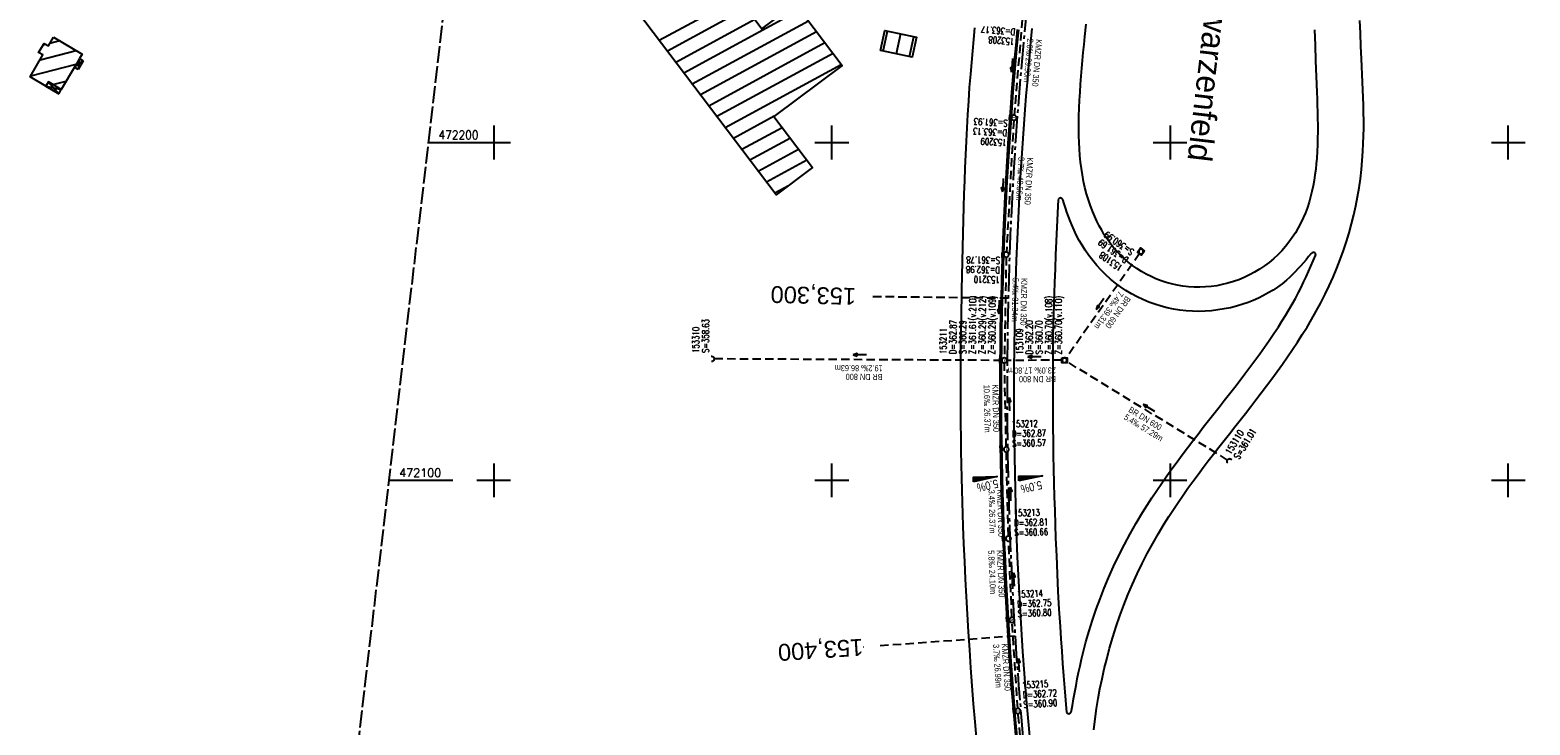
# Model space of a CAD drawing. Extents: x 510563 to 513920, y 467229 to 478797.
# Tile 22 of 67: x 510563 to 511006, y 472028 to 472233. Entities that reach past the tile are written whole.
import ezdxf
from ezdxf.enums import TextEntityAlignment as Align

# ---------------------------------------------------------------- set-up
doc = ezdxf.new("R2010")
doc.units = 0
doc.header["$LTSCALE"] = 10
doc.header["$MEASUREMENT"] = 0
for name, pattern in [('ACHSE', [5.5, 4, -0.5, 0.5, -0.5]), ('LT00', [0]), ('LT14', [0.6, 0.5, -0.1]), ('LT17', [0.15, 0.1, -0.05]), ('STRICHLINIE2', [0.375, 0.25, -0.125])]:
    doc.linetypes.add(name, pattern=pattern)
doc.layers.get('0').update_dxf_attribs({"linetype": 'LT00'})
for name, color, linetype in [('-AX-020', 250, 'ACHSE'), ('-Halt-Pfeil', 4, 'LT00'), ('-Haltung', 7, 'STRICHLINIE2'), ('-Haltungsbeschriftung', 140, 'LT00'), ('-QUE-20O', 11, 'LT00'), ('-QUE-20W', 11, 'LT00'), ('-Schachtbeschriftung', 5, 'LT00'), ('-ST-20', 30, 'LT17'), ('AS_TEXT', 152, 'Continuous'), ('DFK_BEB_SCHR', 254, 'LT00'), ('DFK_BEBAUUNG', 250, 'LT00'), ('V94_AFBR_BAB', 250, 'LT00'), ('V94_KA_MULD', 182, 'LT00'), ('V94_KA_PRUF', 182, 'LT00'), ('V94_RASTER', 250, 'LT00'), ('V94_RINNE', 182, 'LT00'), ('V94_SINKK', 182, 'LT00'), ('V94_UK_DURCH', 182, 'LT00')]:
    doc.layers.add(name, color=color, linetype=linetype)
doc.layers.add('-BLATT_94-RAND', color=7, linetype='LT14', plot=False)
doc.styles.add('Beschrift', font='ARIAL.TTF')
doc.styles.add('Haltungsbeschriftung', font='ARIAL.TTF', dxfattribs={"width": 0.75})
doc.styles.add('schachtbeschriftung', font='romans.shx', dxfattribs={"width": 0.75, "height": 2})
doc.styles.get("Standard").update_dxf_attribs({"font": 'romans.shx'})
doc.styles.add('UNIR-O', font='unir_o.shx', dxfattribs={"height": 2.5})

# ---------------------------------------------------------------- blocks, each defined once
blk = doc.blocks.new('SYMB0652')
at = {"color": 0, "linetype": 'ByBlock'}
blk.add_lwpolyline([(-0.15, -0.075), (0.15, -0.075), (0.15, 0.075), (-0.15, 0.075), (-0.15, -0.075)], dxfattribs=at)
blk = doc.blocks.new('SYMB1210')
at = {"color": 0, "linetype": 'ByBlock'}
blk.add_line((0.018815, -0.179014), (0.055623, -0.17119), dxfattribs=at)
for points in [[(-0.2, -0.2), (-0.2, 0.2), (0.2, 0.2), (0.2, -0.2), (-0.2, -0.2)], [(0.018815, 0.179014), (-0.018815, 0.179014), (-0.055623, 0.17119), (-0.09, 0.155885), (-0.120444, 0.133766), (-0.145623, 0.105801), (-0.164438, 0.073213), (-0.176067, 0.037424), (-0.18, 0)], [(-0.18, 0), (-0.176067, -0.037424), (-0.164438, -0.073213), (-0.145623, -0.105801), (-0.120444, -0.133766), (-0.09, -0.155885), (-0.055623, -0.17119), (-0.018815, -0.179014), (0.018815, -0.179014)], [(0.18, 0), (0.176067, 0.037424), (0.164438, 0.073213), (0.145623, 0.105801), (0.120444, 0.133766), (0.09, 0.155885), (0.055623, 0.17119), (0.018815, 0.179014)], [(0.055623, -0.17119), (0.09, -0.155885), (0.120444, -0.133766), (0.145623, -0.105801), (0.164438, -0.073213), (0.176067, -0.037424), (0.18, 0)]]:
    blk.add_lwpolyline(points, dxfattribs=at)
blk = doc.blocks.new('SYMB0003')
at = {"color": 0, "linetype": 'ByBlock'}
for p, q in [((-0.015712, 0), (0.010166, 0.012015)), ((0, -0.021257), (-0.015712, 0)), ((0.010166, 0.012015), (0, -0.021257))]:
    blk.add_line(p, q, dxfattribs=at)
for points in [[(-0.031395, 0.499013), (-0.093691, 0.491144), (-0.154509, 0.475528), (-0.21289, 0.452414), (-0.267913, 0.422164), (-0.318712, 0.385257), (-0.364484, 0.342274), (-0.404509, 0.293893), (-0.438154, 0.240877), (-0.464888, 0.184062), (-0.484292, 0.124345), (-0.496058, 0.062667), (-0.5, 0)], [(-0.5, 0), (-0.496058, -0.062667), (-0.484292, -0.124345), (-0.464888, -0.184062), (-0.438154, -0.240877), (-0.404509, -0.293893), (-0.364485, -0.342274), (-0.318712, -0.385257), (-0.267914, -0.422164), (-0.21289, -0.452414), (-0.154509, -0.475529), (-0.093691, -0.491144), (-0.031395, -0.499014), (0.031395, -0.499014)], [(0.5, 0), (0.496057, 0.062667), (0.484292, 0.124345), (0.464888, 0.184062), (0.438153, 0.240877), (0.404509, 0.293893), (0.364484, 0.342274), (0.318712, 0.385257), (0.267913, 0.422164), (0.21289, 0.452414), (0.154509, 0.475528), (0.093691, 0.491144), (0.031395, 0.499013), (-0.031395, 0.499013)], [(0.031395, -0.499014), (0.093691, -0.491144), (0.154509, -0.475529), (0.21289, -0.452414), (0.267914, -0.422164), (0.318712, -0.385257), (0.364485, -0.342274), (0.404509, -0.293893), (0.438154, -0.240877), (0.464889, -0.184062), (0.484292, -0.124345), (0.496058, -0.062667), (0.5, 0)]]:
    blk.add_lwpolyline(points, dxfattribs=at)
blk = doc.blocks.new('SYMB1107')
at = {"color": 0, "linetype": 'ByBlock'}
for points in [[(-0.2, 0), (-0.196157, 0.039018), (-0.184776, 0.076537), (-0.166294, 0.111114), (-0.141421, 0.141421), (-0.111114, 0.166294), (-0.076537, 0.184776), (-0.039018, 0.196157), (0, 0.2)], [(0, 0.2), (0.039018, 0.196157), (0.076537, 0.184776), (0.111114, 0.166294), (0.141421, 0.141421), (0.166294, 0.111114), (0.184776, 0.076537), (0.196157, 0.039018), (0.2, 0)]]:
    blk.add_lwpolyline(points, dxfattribs=at)
blk = doc.blocks.new('SYMB0070')
at = {"color": 0, "linetype": 'ByBlock'}
for p, q in [((-0.5, 0), (0.2, 0)), ((0.5, 0), (0.2, 0.1)), ((0.2, 0.1), (0.2, 0)), ((0.468, 0), (0.21, 0.086)), ((0.21, 0.086), (0.21, -0.086)), ((0.21, -0.086), (0.468, 0)), ((0.22, -0.072), (0.437, 0)), ((0.23, -0.058), (0.405, 0)), ((0.24, -0.045), (0.374, 0)), ((0.342, 0), (0.25, 0.031)), ((0.25, 0.031), (0.25, -0.031)), ((0.25, -0.031), (0.342, 0)), ((0.26, -0.017), (0.31, 0)), ((0.27, -0.003), (0.279, 0))]:
    blk.add_line(p, q, dxfattribs=at)
for points in [[(0.2, 0), (0.2, -0.1), (0.5, 0)], [(0.437, 0), (0.22, 0.072), (0.22, -0.072)], [(0.405, 0), (0.23, 0.058), (0.23, -0.058)], [(0.374, 0), (0.24, 0.045), (0.24, -0.045)], [(0.31, 0), (0.26, 0.017), (0.26, -0.017)], [(0.279, 0), (0.27, 0.003), (0.27, -0.003)]]:
    blk.add_lwpolyline(points, dxfattribs=at)

msp = doc.modelspace()

# ---------------------------------------------------------------- linework, layer by layer
at = {"layer": '-AX-020', "ltscale": 0.2, "flags": 128}
msp.add_lwpolyline([(513881.72, 478796.97), (513877.87, 478787.35), (513870.37, 478768.8), (513862.79, 478750.28), (513855.14, 478731.79), (513847.41, 478713.32), (513839.61, 478694.89), (513831.74, 478676.49), (513823.79, 478658.13), (513815.77, 478639.79), (513807.68, 478621.49), (513799.51, 478603.22), (513791.27, 478584.98), (513782.96, 478566.77), (513774.58, 478548.6), (513766.12, 478530.46), (513757.59, 478512.36), (513748.99, 478494.29), (513740.31, 478476.25), (513731.57, 478458.25), (513722.75, 478440.29), (513713.86, 478422.36), (513704.9, 478404.46), (513695.86, 478386.6), (513686.76, 478368.78), (513677.58, 478351), (513668.34, 478333.25), (513659.02, 478315.54), (513649.63, 478297.86), (513640.17, 478280.23), (513630.64, 478262.63), (513621.04, 478245.07), (513611.37, 478227.54), (513601.63, 478210.06), (513591.82, 478192.62), (513586.74, 478183.65), (513576.83, 478166.26), (513566.85, 478148.92), (513556.8, 478131.61), (513546.69, 478114.34), (513536.51, 478097.1), (513526.28, 478079.91), (513515.99, 478062.74), (513505.64, 478045.61), (513495.23, 478028.52), (513484.78, 478011.45), (513474.27, 477994.42), (513463.71, 477977.42), (513453.11, 477960.45), (513442.46, 477943.5), (513431.76, 477926.59), (513421.03, 477909.7), (513410.25, 477892.84), (513399.43, 477876), (513388.58, 477859.18), (513377.69, 477842.39), (513366.77, 477825.62), (513355.82, 477808.87), (513344.83, 477792.14), (513333.82, 477775.43), (513322.78, 477758.74), (513311.72, 477742.06), (513300.63, 477725.4), (513289.52, 477708.75), (513278.39, 477692.12), (513267.24, 477675.5), (513256.08, 477658.89), (513244.9, 477642.29), (513233.71, 477625.7), (513222.5, 477609.12), (513211.29, 477592.54), (513200.07, 477575.97), (513188.84, 477559.41), (513177.6, 477542.84), (513166.37, 477526.28), (513154.8, 477509.24), (513142.5, 477491.11), (513130.2, 477472.99), (513117.9, 477454.86), (513105.61, 477436.73), (513093.33, 477418.59), (513081.06, 477400.44), (513068.81, 477382.28), (513056.57, 477364.12), (513044.34, 477345.94), (513032.14, 477327.75), (513019.96, 477309.55), (513007.8, 477291.33), (512995.67, 477273.09), (512983.57, 477254.83), (512971.49, 477236.55), (512959.45, 477218.25), (512947.45, 477199.93), (512935.48, 477181.58), (512923.55, 477163.21), (512911.66, 477144.81), (512899.82, 477126.38), (512888.03, 477107.93), (512876.28, 477089.44), (512864.58, 477070.92), (512852.94, 477052.36), (512841.35, 477033.77), (512829.82, 477015.15), (512818.35, 476996.49), (512806.94, 476977.79), (512795.6, 476959.05), (512789.64, 476949.14), (512778.41, 476930.34), (512767.24, 476911.5), (512756.13, 476892.61), (512745.1, 476873.69), (512734.14, 476854.72), (512723.25, 476835.72), (512712.42, 476816.68), (512701.67, 476797.59), (512690.98, 476778.47), (512680.37, 476759.31), (512669.82, 476740.11), (512659.35, 476720.87), (512648.95, 476701.6), (512638.61, 476682.28), (512628.35, 476662.93), (512618.16, 476643.54), (512608.04, 476624.11), (512597.99, 476604.65), (512588.01, 476585.15), (512578.1, 476565.61), (512568.26, 476546.04), (512558.5, 476526.43), (512548.8, 476506.79), (512539.18, 476487.11), (512529.63, 476467.4), (512520.15, 476447.65), (512510.75, 476427.87), (512501.42, 476408.05), (512492.16, 476388.2), (512482.97, 476368.31), (512473.85, 476348.4), (512464.81, 476328.44), (512455.84, 476308.46), (512446.94, 476288.44), (512438.12, 476268.39), (512429.37, 476248.31), (512420.69, 476228.2), (512412.09, 476208.05), (512403.56, 476187.88), (512395.11, 476167.67), (512386.72, 476147.43), (512378.42, 476127.17), (512370.18, 476106.87), (512362.02, 476086.54), (512353.94, 476066.18), (512345.92, 476045.79), (512337.99, 476025.38), (512330.13, 476004.93), (512322.34, 475984.46), (512314.63, 475963.96), (512306.99, 475943.43), (512299.43, 475922.87), (512291.94, 475902.28), (512284.53, 475881.67), (512277.19, 475861.03), (512269.93, 475840.36), (512262.74, 475819.67), (512255.63, 475798.95), (512248.6, 475778.21), (512241.64, 475757.44), (512234.76, 475736.64), (512227.95, 475715.82), (512221.22, 475694.97), (512214.57, 475674.11), (512207.99, 475653.21), (512201.49, 475632.29), (512200.13, 475627.89), (512194.28, 475608.79), (512188.5, 475589.67), (512182.78, 475570.54), (512177.14, 475551.38), (512171.56, 475532.2), (512166.05, 475513.01), (512160.62, 475493.79), (512155.26, 475474.55), (512149.97, 475455.29), (512148.09, 475448.36), (512142.91, 475429.07), (512137.8, 475409.77), (512132.78, 475390.44), (512127.83, 475371.09), (512122.96, 475351.72), (512118.16, 475332.33), (512113.45, 475312.92), (512108.81, 475293.5), (512104.25, 475274.06), (512099.76, 475254.59), (512095.36, 475235.11), (512091.03, 475215.62), (512086.78, 475196.1), (512082.61, 475176.57), (512078.52, 475157.02), (512074.51, 475137.46), (512070.57, 475117.88), (512066.72, 475098.28), (512063.24, 475080.25), (512059.53, 475060.62), (512055.9, 475040.98), (512052.34, 475021.33), (512048.86, 475001.67), (512045.44, 474981.99), (512042.08, 474962.3), (512038.79, 474942.6), (512035.56, 474922.89), (512032.39, 474903.18), (512029.27, 474883.45), (512026.2, 474863.71), (512023.18, 474843.97), (512020.21, 474824.22), (512017.28, 474804.47), (512014.39, 474784.7), (512011.54, 474764.94), (512008.73, 474745.16), (512005.95, 474725.39), (512003.2, 474705.61), (512000.47, 474685.82), (511997.78, 474666.03), (511995.1, 474646.24), (511992.44, 474626.45), (511989.8, 474606.65), (511987.17, 474586.85), (511984.55, 474567.05), (511981.94, 474547.25), (511979.34, 474527.45), (511976.74, 474507.69), (511975.13, 474495.38), (511973.48, 474482.82), (511971.82, 474470.25), (511970.17, 474457.69), (511968.51, 474445.13), (511966.84, 474432.57), (511965.15, 474420.02), (511963.46, 474407.46), (511961.75, 474394.91), (511960.03, 474382.35), (511958.28, 474369.81), (511956.52, 474357.26), (511954.73, 474344.72), (511952.92, 474332.18), (511951.08, 474319.64), (511949.21, 474307.11), (511947.31, 474294.58), (511945.38, 474282.06), (511943.41, 474269.55), (511941.4, 474257.04), (511939.35, 474244.53), (511937.27, 474232.04), (511935.14, 474219.55), (511932.96, 474207.07), (511930.74, 474194.59), (511928.46, 474182.13), (511926.14, 474169.68), (511923.76, 474157.23), (511921.32, 474144.8), (511918.83, 474132.38), (511916.28, 474119.97), (511913.66, 474107.57), (511910.98, 474095.19), (511908.24, 474082.82), (511905.43, 474070.46), (511902.54, 474058.13), (511899.59, 474045.81), (511896.56, 474033.5), (511893.47, 474021.26), (511890.29, 474009), (511887.03, 473996.75), (511883.7, 473984.53), (511880.29, 473972.33), (511876.8, 473960.15), (511873.23, 473947.99), (511869.59, 473935.86), (511865.87, 473923.74), (511862.08, 473911.66), (511858.21, 473899.59), (511854.26, 473887.55), (511850.24, 473875.54), (511846.14, 473863.55), (511841.96, 473851.59), (511837.71, 473839.65), (511833.39, 473827.75), (511828.99, 473815.86), (511824.51, 473804.01), (511819.96, 473792.19), (511815.33, 473780.39), (511810.64, 473768.63), (511805.86, 473756.89), (511801.02, 473745.18), (511796.09, 473733.51), (511791.1, 473721.87), (511786.03, 473710.25), (511780.89, 473698.68), (511775.67, 473687.13), (511770.39, 473675.61), (511765.03, 473664.13), (511759.6, 473652.69), (511754.09, 473641.28), (511748.51, 473629.9), (511742.87, 473618.56), (511737.15, 473607.25), (511731.36, 473595.99), (511725.49, 473584.75), (511719.56, 473573.56), (511713.56, 473562.4), (511707.48, 473551.28), (511701.34, 473540.2), (511695.13, 473529.16), (511688.84, 473518.16), (511682.49, 473507.2), (511676.07, 473496.28), (511669.58, 473485.39), (511663.02, 473474.55), (511656.39, 473463.76), (511649.7, 473453), (511642.94, 473442.29), (511636.1, 473431.62), (511629.21, 473420.99), (511622.24, 473410.41), (511615.21, 473399.87), (511608.11, 473389.37), (511600.95, 473378.92), (511593.72, 473368.52), (511586.42, 473358.16), (511579.06, 473347.85), (511571.64, 473337.58), (511564.15, 473327.36), (511556.59, 473317.19), (511548.97, 473307.07), (511541.29, 473297), (511533.54, 473286.97), (511525.74, 473276.99), (511517.86, 473267.07), (511509.93, 473257.19), (511501.93, 473247.36), (511493.87, 473237.58), (511485.75, 473227.86), (511477.57, 473218.19), (511475.55, 473215.81), (511467.29, 473206.2), (511458.98, 473196.64), (511450.61, 473187.13), (511442.18, 473177.67), (511433.71, 473168.25), (511425.19, 473158.87), (511416.62, 473149.54), (511408.01, 473140.24), (511399.37, 473130.98), (511390.68, 473121.76), (511381.96, 473112.57), (511373.2, 473103.41), (511364.42, 473094.28), (511355.61, 473085.17), (511346.77, 473076.1), (511337.91, 473067.04), (511329.03, 473058), (511320.13, 473048.99), (511311.22, 473039.98), (511302.29, 473031), (511293.34, 473022.02), (511284.39, 473013.05), (511275.44, 473004.09), (511266.47, 472995.14), (511255.91, 472984.59), (511236.79, 472965.5), (511230.18, 472958.9), (511223.57, 472952.29), (511216.96, 472945.68), (511210.37, 472939.06), (511203.78, 472932.43), (511197.22, 472925.79), (511190.66, 472919.13), (511184.13, 472912.44), (511177.62, 472905.74), (511171.14, 472899.01), (511164.68, 472892.25), (511158.26, 472885.46), (511151.88, 472878.64), (511145.53, 472871.79), (511139.22, 472864.89), (511132.96, 472857.96), (511126.75, 472850.98), (511120.58, 472843.95), (511114.48, 472836.88), (511109.32, 472830.82), (511103.32, 472823.65), (511097.39, 472816.44), (511091.51, 472809.17), (511085.7, 472801.85), (511079.95, 472794.49), (511074.26, 472787.07), (511068.64, 472779.61), (511063.08, 472772.1), (511057.59, 472764.54), (511052.16, 472756.93), (511046.8, 472749.28), (511041.5, 472741.58), (511036.27, 472733.84), (511031.1, 472726.05), (511026.01, 472718.22), (511020.98, 472710.35), (511016.01, 472702.43), (511011.12, 472694.47), (511006.29, 472686.47), (511001.53, 472678.43), (510996.84, 472670.35), (510992.22, 472662.22), (510987.67, 472654.06), (510983.19, 472645.86), (510978.78, 472637.62), (510974.44, 472629.35), (510970.17, 472621.04), (510965.98, 472612.69), (510961.85, 472604.3), (510957.8, 472595.88), (510953.82, 472587.43), (510949.91, 472578.94), (510946.07, 472570.42), (510942.31, 472561.87), (510938.62, 472553.28), (510935.01, 472544.67), (510931.46, 472536.02), (510928, 472527.34), (510924.6, 472518.64), (510921.29, 472509.9), (510918.04, 472501.14), (510914.87, 472492.35), (510911.78, 472483.53), (510908.76, 472474.69), (510905.82, 472465.82), (510902.96, 472456.92), (510900.17, 472448), (510897.45, 472439.06), (510894.82, 472430.1), (510892.26, 472421.11), (510889.78, 472412.1), (510887.37, 472403.07), (510885.04, 472394.02), (510882.79, 472384.95), (510880.62, 472375.87), (510878.53, 472366.76), (510876.51, 472357.64), (510874.57, 472348.49), (510872.71, 472339.34), (510870.93, 472330.16), (510869.23, 472320.98), (510867.6, 472311.77), (510866.06, 472302.56), (510864.59, 472293.33), (510863.2, 472284.09), (510861.89, 472274.84), (510860.67, 472265.57), (510859.52, 472256.3), (510858.45, 472247.02), (510857.45, 472237.73), (510856.54, 472228.43), (510855.71, 472219.12), (510854.96, 472209.81), (510854.29, 472200.49), (510853.7, 472191.16), (510853.18, 472181.83), (510852.75, 472172.5), (510852.4, 472163.16), (510852.13, 472153.82), (510851.93, 472144.48), (510851.82, 472135.13), (510851.79, 472125.79), (510851.84, 472116.44), (510851.96, 472107.1), (510852.01, 472104.71), (510852.24, 472095.37), (510852.54, 472086.03), (510852.93, 472076.69), (510853.39, 472067.36), (510853.92, 472058.03), (510854.53, 472048.71), (510855.21, 472039.39), (510855.96, 472030.07), (510856.78, 472020.77), (510857.67, 472011.46), (510858.63, 472002.17), (510859.65, 471992.88), (510860.73, 471983.6), (510861.88, 471974.33), (510863.09, 471965.06), (510864.36, 471955.8), (510865.69, 471946.55), (510867.08, 471937.31), (510868.53, 471928.08), (510870.02, 471918.86), (510871.58, 471909.64), (510873.18, 471900.44), (510874.84, 471891.24), (510876.54, 471882.05), (510878.3, 471872.88), (510880.1, 471863.71), (510881.95, 471854.55), (510883.84, 471845.4), (510885.78, 471836.26), (510887.76, 471827.12), (510889.78, 471818), (510891.83, 471808.88), (510893.93, 471799.78), (510896.06, 471790.68), (510898.23, 471781.59), (510900.44, 471772.51), (510902.67, 471763.44), (510904.94, 471754.37), (510907.24, 471745.32), (510909.57, 471736.27), (510911.93, 471727.22), (510914.31, 471718.19), (510916.72, 471709.16), (510919.15, 471700.14), (510921.61, 471691.12), (510924.09, 471682.11), (510926.59, 471673.11), (510929.1, 471664.11), (510931.64, 471655.12), (510934.19, 471646.13), (510936.76, 471637.14), (510939.34, 471628.16), (510941.94, 471619.19), (510944.55, 471610.22), (510947.17, 471601.25), (510949.8, 471592.28), (510952.43, 471583.31), (510955.08, 471574.35), (510957.73, 471565.39), (510960.38, 471556.43), (510963.04, 471547.47), (510967.7, 471531.77), (510970.25, 471523.2), (510975.26, 471506.32), (510980.27, 471489.44), (510985.27, 471472.57), (510990.27, 471455.68), (510995.25, 471438.8), (511000.21, 471421.91), (511005.16, 471405.01), (511010.09, 471388.11), (511014.99, 471371.2), (511019.86, 471354.28), (511024.7, 471337.36), (511029.51, 471320.42), (511034.28, 471303.47), (511039.01, 471286.52), (511043.7, 471269.55), (511048.34, 471252.56), (511052.93, 471235.57), (511057.46, 471218.56), (511061.95, 471201.53), (511066.37, 471184.49), (511070.73, 471167.43), (511075.02, 471150.36), (511079.24, 471133.27), (511083.39, 471116.16), (511086.57, 471102.84), (511090.59, 471085.7), (511094.53, 471068.54), (511098.39, 471051.37), (511102.17, 471034.17), (511105.87, 471016.96), (511109.5, 470999.73), (511113.05, 470982.49), (511116.52, 470965.23), (511119.91, 470947.95), (511123.22, 470930.66), (511126.45, 470913.36), (511129.61, 470896.04), (511132.69, 470878.7), (511135.68, 470861.35), (511138.6, 470843.99), (511141.44, 470826.62), (511144.2, 470809.23), (511146.88, 470791.83), (511149.49, 470774.42), (511152.01, 470757), (511154.45, 470739.56), (511156.82, 470722.12), (511159.1, 470704.66), (511161.31, 470687.19), (511163.44, 470669.72), (511165.49, 470652.23), (511165.64, 470650.9), (511167.87, 470631.02), (511170.03, 470611.14), (511172.1, 470591.25), (511174.1, 470571.35), (511176.01, 470551.44), (511177.85, 470531.52), (511179.53, 470512.55), (511180.88, 470496.34), (511182.16, 470480.14), (511183.36, 470463.92), (511184.48, 470447.7), (511185.52, 470431.48), (511186.48, 470415.25), (511187.36, 470399.01), (511188.16, 470382.77), (511188.88, 470366.53), (511189.52, 470350.29), (511190.08, 470334.04), (511190.56, 470317.79), (511190.96, 470301.53), (511191.28, 470285.28), (511191.52, 470269.02), (511191.68, 470252.76), (511191.76, 470236.51), (511191.77, 470220.25), (511191.69, 470203.99), (511191.53, 470187.73), (511191.29, 470171.47), (511191.24, 470169.01), (511190.91, 470152.75), (511190.5, 470136.5), (511190.02, 470120.25), (511189.47, 470104), (511188.85, 470087.75), (511188.17, 470071.51), (511187.43, 470055.27), (511186.63, 470039.03), (511185.78, 470022.79), (511184.88, 470006.56), (511183.93, 469990.33), (511182.94, 469974.1), (511181.91, 469957.87), (511180.85, 469941.65), (511179.74, 469925.43), (511178.61, 469909.21), (511177.46, 469892.99), (511176.28, 469876.78), (511175.08, 469860.56), (511173.86, 469844.35), (511172.63, 469828.14), (511171.39, 469811.93), (511170.14, 469795.72), (511168.85, 469778.99), (511030.96, 467993.35), (511029.42, 467973.41), (511027.88, 467953.47), (511026.35, 467933.52), (511024.83, 467913.58), (511023.32, 467893.64), (511021.83, 467873.7), (511020.35, 467853.75), (511018.9, 467833.8), (511017.47, 467813.85), (511016.06, 467793.9), (511014.69, 467773.95), (511013.35, 467754), (511012.05, 467734.04), (511010.78, 467714.08), (511009.56, 467694.12), (511008.38, 467674.15), (511007.25, 467654.18), (511006.18, 467634.21), (511005.15, 467614.24), (511004.19, 467594.26), (511003.28, 467574.28), (511002.44, 467554.3), (511001.67, 467534.31), (511000.96, 467514.33), (511000.33, 467494.34), (510999.77, 467474.34), (510999.56, 467465.71), (510999.11, 467445.71), (510998.75, 467425.72), (510998.46, 467405.72), (510998.26, 467385.72), (510998.14, 467365.72), (510998.09, 467345.72), (510998.13, 467325.72), (510998.24, 467305.72), (510998.44, 467285.72), (510998.71, 467265.72), (510999.07, 467245.73), (510999.43, 467229.16)], dxfattribs=at)
at = {"layer": '-BLATT_94-RAND'}
msp.add_lwpolyline([(510744.52, 472747.01), (510637.26, 471828.25), (511074.29, 471777.23), (511181.55, 472695.99), (510744.52, 472747.01)], dxfattribs=at)
at = {"layer": '-Haltung'}
for p, q in [((510856.29, 472236.37), (510853.89, 472208.07)), ((510853.79, 472206.57), (510851.6, 472167.58)), ((510851.54, 472166.08), (510851.01, 472136.24)), ((510890.98, 472167.09), (510869.23, 472136.16)), ((510850.25, 472135.5), (510765.12, 472135.95)), ((510851.56, 472109.88), (510851.02, 472134.75)), ((510868.05, 472135.55), (510851.75, 472135.5)), ((510917.02, 472106.02), (510869.44, 472135.16)), ((510852.2, 472083.52), (510851.59, 472108.38)), ((510853.24, 472059.44), (510852.25, 472082.02)), ((510854.95, 472032.5), (510853.32, 472057.94)), ((510857.43, 472005.69), (510855.07, 472031.01))]:
    msp.add_line(p, q, dxfattribs=at)
at = {"layer": '-QUE-20O'}
for p, q in [((510858.65, 472100.59), (510858.64, 472101.32)), ((510858.94, 472101.33), (510858.95, 472100.66)), ((510859.25, 472100.72), (510859.24, 472101.33)), ((510859.54, 472101.34), (510859.55, 472100.79)), ((510859.85, 472100.85), (510859.84, 472101.34)), ((510860.14, 472101.35), (510860.15, 472100.92)), ((510860.44, 472100.99), (510860.44, 472101.36)), ((510860.74, 472101.36), (510860.74, 472101.05)), ((510861.04, 472101.12), (510861.04, 472101.37)), ((510861.34, 472101.37), (510861.34, 472101.18)), ((510861.64, 472101.25), (510861.64, 472101.38)), ((510861.94, 472101.39), (510861.94, 472101.32)), ((510862.24, 472101.38), (510862.24, 472101.39)), ((510855.34, 472101.25), (510855.37, 472099.86)), ((510855.67, 472099.93), (510855.64, 472101.26)), ((510855.94, 472101.27), (510855.96, 472100)), ((510856.26, 472100.06), (510856.24, 472101.27)), ((510856.54, 472101.28), (510856.56, 472100.13)), ((510856.86, 472100.19), (510856.84, 472101.28)), ((510857.14, 472101.29), (510857.16, 472100.26)), ((510857.46, 472100.33), (510857.44, 472101.3)), ((510857.74, 472101.3), (510857.76, 472100.39)), ((510858.05, 472100.46), (510858.04, 472101.31)), ((510858.34, 472101.31), (510858.35, 472100.52))]:
    msp.add_line(p, q, dxfattribs=at)
msp.add_lwpolyline([(510855.32, 472099.85), (510855.29, 472101.25), (510862.29, 472101.39), (510855.32, 472099.85)], dxfattribs=at)
at = {"layer": '-QUE-20W'}
for p, q in [((510841.94, 472100.98), (510841.97, 472099.59)), ((510842.27, 472099.66), (510842.24, 472100.99)), ((510842.54, 472101), (510842.57, 472099.73)), ((510842.87, 472099.79), (510842.84, 472101)), ((510843.14, 472101.01), (510843.16, 472099.86)), ((510843.46, 472099.92), (510843.44, 472101.01)), ((510843.74, 472101.02), (510843.76, 472099.99)), ((510844.06, 472100.06), (510844.04, 472101.03)), ((510844.34, 472101.03), (510844.36, 472100.12)), ((510844.66, 472100.19), (510844.64, 472101.04)), ((510844.94, 472101.04), (510844.96, 472100.25)), ((510845.25, 472100.32), (510845.24, 472101.05)), ((510845.54, 472101.06), (510845.55, 472100.39)), ((510845.85, 472100.45), (510845.84, 472101.06)), ((510846.14, 472101.07), (510846.15, 472100.52)), ((510846.45, 472100.58), (510846.44, 472101.07)), ((510846.74, 472101.08), (510846.75, 472100.65)), ((510847.05, 472100.72), (510847.04, 472101.09)), ((510847.34, 472101.09), (510847.35, 472100.78)), ((510847.64, 472100.85), (510847.64, 472101.1)), ((510847.94, 472101.1), (510847.94, 472100.91)), ((510848.24, 472100.98), (510848.24, 472101.11)), ((510848.54, 472101.12), (510848.54, 472101.05)), ((510848.84, 472101.11), (510848.84, 472101.12))]:
    msp.add_line(p, q, dxfattribs=at)
msp.add_lwpolyline([(510841.92, 472099.58), (510841.89, 472100.98), (510848.89, 472101.12), (510841.92, 472099.58)], dxfattribs=at)
at = {"layer": '-ST-20', "ltscale": 2.5}
for p, q in [((510852.13, 472153.87), (510812.13, 472154.35)), ((510854.18, 472053.93), (510814.29, 472051.01)), ((510809.31, 472050.65), (510809.27, 472050.65))]:
    msp.add_line(p, q, dxfattribs=at)
at = {"layer": 'DFK_BEB_SCHR'}
for p, q in [((510748.94, 472230.23), (510772.3, 472242.93)), ((510774.74, 472239.71), (510751.38, 472227.01)), ((510790.62, 472239.23), (510756.26, 472220.55)), ((510753.82, 472223.78), (510777.18, 472236.48)), ((510758.7, 472217.33), (510793.05, 472236)), ((510571.69, 472230.06), (510568.76, 472229.32)), ((510795.49, 472232.77), (510761.14, 472214.1)), ((510815.12, 472227.04), (510816.41, 472232.94)), ((510820.33, 472232.11), (510819.04, 472226.22)), ((510822.95, 472225.4), (510824.24, 472231.28)), ((510565.86, 472224.45), (510576.55, 472227.18)), ((510567.58, 472229.02), (510566.72, 472228.8)), ((510763.58, 472210.87), (510797.92, 472229.54)), ((510800.35, 472226.31), (510766.02, 472207.65)), ((510576.5, 472223.03), (510563, 472219.59)), ((510768.46, 472204.42), (510802.79, 472223.08)), ((510567.59, 472216.63), (510567.62, 472216.64)), ((510569.67, 472217.17), (510573.61, 472218.17)), ((510782.96, 472207.75), (510770.9, 472201.2)), ((510773.34, 472197.97), (510785.28, 472204.46)), ((510787.72, 472201.24), (510775.78, 472194.74)), ((510778.22, 472191.52), (510790.17, 472198.01)), ((510792.61, 472194.79), (510780.66, 472188.29)), ((510783.1, 472185.06), (510787.15, 472187.26))]:
    msp.add_line(p, q, dxfattribs=at)
at = {"layer": 'DFK_BEBAUUNG'}
for p, q in [((510576.02, 472222.23), (510578.65, 472224.18)), ((510577.11, 472221.59), (510576.02, 472222.23)), ((510577.56, 472224.83), (510577.11, 472221.59)), ((510578.65, 472224.18), (510577.11, 472221.59)), ((510577.56, 472224.83), (510578.65, 472224.18)), ((510568.39, 472217.92), (510571.39, 472214.4)), ((510567.61, 472216.62), (510572.15, 472215.7)), ((510567.61, 472216.62), (510571.39, 472214.4)), ((510571.39, 472214.4), (510572.15, 472215.7))]:
    msp.add_line(p, q, dxfattribs=at)
for points in [[(510720.06, 472282.91, 0), (510734.92, 472290.99, 0), (510737.42, 472289.1, 0), (510746.91, 472276.46, 0), (510766.17, 472251.03, 0), (510773.46, 472241.4, 0), (510779.34, 472233.62, 0), (510789.24, 472241.06, 0), (510803.01, 472222.79, 0), (510782.85, 472207.67, 0), (510794.25, 472192.62, 0), (510783.51, 472184.52, 0), (510722.79, 472264.82, 0), (510720.06, 472282.91, 0)], [(510569.84, 472231.16, 0), (510578.33, 472226.12, 0), (510577.56, 472224.83, 0), (510576.02, 472222.23, 0), (510572.15, 472215.7, 0), (510568.39, 472217.92, 0), (510567.61, 472216.62, 0), (510562.9, 472219.43, 0), (510566.72, 472225.9, 0), (510565.44, 472226.66, 0), (510567.04, 472229.33, 0), (510568.33, 472228.58, 0), (510569.84, 472231.16, 0)], [(510814.33, 472227.21, 0), (510815.62, 472233.11, 0), (510825.03, 472231.11, 0), (510823.73, 472225.24, 0), (510814.33, 472227.21, 0)]]:
    msp.add_polyline3d(points, dxfattribs=at)
at = {"layer": 'V94_AFBR_BAB'}
for points in [[(510879.78, 472174), (510879.05, 472175.33), (510878.37, 472176.68), (510877.74, 472178.05), (510877.15, 472179.44), (510876.47, 472181.2), (510875.87, 472182.97), (510875.32, 472184.76), (510874.84, 472186.62), (510874.42, 472188.49), (510874.06, 472190.39), (510873.77, 472192.29), (510873.53, 472194.21), (510873.34, 472196.13), (510873.2, 472198.07), (510873.1, 472200), (510873.05, 472201.94), (510873.02, 472203.89), (510873.03, 472205.83), (510873.06, 472207.77), (510873.14, 472210.14), (510873.24, 472212.51), (510873.37, 472214.87), (510873.53, 472217.23), (510873.71, 472219.59), (510873.9, 472221.94), (510874.11, 472224.29), (510874.34, 472226.64), (510874.57, 472228.99), (510874.81, 472231.33), (510875.18, 472235.03)], [(510842.75, 472023.87), (510842.35, 472028.5), (510841.91, 472033.84), (510841.5, 472039.19), (510841.12, 472044.53), (510840.75, 472049.88), (510840.41, 472055.22), (510840.09, 472060.42), (510839.8, 472065.62), (510839.52, 472070.81), (510839.27, 472076.01), (510839.05, 472081.21), (510838.85, 472086.41), (510838.73, 472089.99), (510838.62, 472093.56), (510838.52, 472097.14), (510838.43, 472100.71), (510838.35, 472104.7), (510838.27, 472108.69), (510838.2, 472112.68), (510838.15, 472116.67), (510838.12, 472120.66), (510838.1, 472124.65), (510838.09, 472128.55), (510838.11, 472132.45), (510838.13, 472136.34), (510838.17, 472140.24), (510838.22, 472144.14), (510838.28, 472148.04), (510838.42, 472156.41), (510838.59, 472164.77), (510838.8, 472173.14), (510838.9, 472177.01), (510839.01, 472180.88), (510839.13, 472184.76), (510839.27, 472188.63), (510839.41, 472192.5), (510839.58, 472196.38), (510839.77, 472200.35), (510839.98, 472204.32), (510840.21, 472208.29), (510840.46, 472212.26), (510840.74, 472216.23), (510841.05, 472220.19), (510841.34, 472223.63), (510841.65, 472227.07), (510841.98, 472230.5), (510842.32, 472233.93)], [(510942.68, 472233.36), (510942.86, 472228.74), (510943.05, 472224.13), (510943.23, 472219.51), (510943.4, 472214.9), (510943.47, 472212.95), (510943.54, 472211), (510943.6, 472209.05), (510943.64, 472207.09), (510943.66, 472205.14), (510943.67, 472203.19), (510943.64, 472201.23), (510943.59, 472199.28), (510943.5, 472197.32), (510943.38, 472195.36), (510943.24, 472193.71), (510943.06, 472192.06), (510942.85, 472190.41), (510942.6, 472188.77), (510942.3, 472187.14), (510941.96, 472185.52), (510941.56, 472183.92), (510941.11, 472182.33), (510940.6, 472180.76), (510940.03, 472179.21), (510939.39, 472177.69), (510938.68, 472176.18), (510937.9, 472174.71), (510937.05, 472173.27), (510936.14, 472171.87), (510935.16, 472170.51), (510934.12, 472169.2), (510933.01, 472167.95), (510931.84, 472166.75), (510930.58, 472165.58), (510929.27, 472164.48), (510927.9, 472163.45), (510926.47, 472162.49), (510925, 472161.6), (510923.49, 472160.78), (510921.93, 472160.04), (510920.34, 472159.39), (510918.72, 472158.81), (510917.07, 472158.32), (510915.44, 472157.92), (510913.79, 472157.61), (510912.13, 472157.38), (510910.46, 472157.24), (510908.78, 472157.18), (510907.1, 472157.2), (510905.43, 472157.31), (510903.76, 472157.5), (510902.1, 472157.77), (510900.46, 472158.13), (510898.84, 472158.58), (510897.32, 472159.08), (510895.83, 472159.66), (510894.37, 472160.31), (510892.94, 472161.04), (510891.55, 472161.83), (510890.19, 472162.68), (510888.89, 472163.6), (510887.63, 472164.59), (510886.42, 472165.63), (510885.27, 472166.72), (510884.17, 472167.88), (510883.19, 472169.02), (510882.26, 472170.21), (510881.38, 472171.44), (510880.55, 472172.71), (510879.78, 472174)], [(510866.92, 472183.12), (510866.72, 472179.03), (510866.53, 472174.93), (510866.35, 472170.83), (510866.17, 472166.73), (510866, 472162.63), (510865.84, 472158.53), (510865.72, 472155.37), (510865.62, 472152.2), (510865.53, 472149.04), (510865.45, 472145.87), (510865.38, 472142.71), (510865.34, 472139.54), (510865.32, 472136.38), (510865.32, 472133.21), (510865.33, 472131.57), (510865.34, 472129.92), (510865.36, 472128.27), (510865.37, 472126.62), (510865.37, 472124.97), (510865.36, 472123.33), (510865.36, 472122.8), (510865.35, 472122.27), (510865.34, 472119.8), (510865.34, 472117.33), (510865.36, 472114.86), (510865.39, 472112.39), (510865.44, 472109.91), (510865.48, 472107.44), (510865.57, 472103.34), (510865.66, 472099.25), (510865.77, 472095.15), (510865.89, 472091.05), (510866.02, 472086.95), (510866.16, 472082.86), (510866.37, 472077.62), (510866.6, 472072.39), (510866.86, 472067.16), (510867.15, 472061.93), (510867.48, 472056.71), (510867.72, 472053.08), (510867.98, 472049.45), (510868.24, 472045.82), (510868.52, 472042.19), (510868.8, 472038.57), (510869.09, 472034.94), (510869.38, 472031.31)], [(510868.29, 472183.16), (510868.11, 472183.31), (510867.94, 472183.45), (510867.76, 472183.54), (510867.59, 472183.57), (510867.42, 472183.53), (510867.25, 472183.43), (510867.08, 472183.29), (510866.92, 472183.12)], [(510870.93, 472175.58), (510870.43, 472176.83), (510869.96, 472178.08), (510869.52, 472179.34), (510869.1, 472180.61), (510868.69, 472181.88), (510868.29, 472183.16)], [(510941.75, 472167.16), (510940.97, 472166.22), (510940.2, 472165.3), (510939.42, 472164.38), (510938.62, 472163.47), (510937.82, 472162.57), (510936.99, 472161.69), (510936.15, 472160.84), (510935.28, 472160.01), (510934.39, 472159.21), (510933.13, 472158.18), (510931.81, 472157.21), (510930.44, 472156.29), (510929.04, 472155.45), (510927.59, 472154.66), (510926.1, 472153.93), (510924.59, 472153.26), (510923.05, 472152.66), (510921.48, 472152.12), (510919.68, 472151.57), (510917.85, 472151.1), (510916.01, 472150.72), (510914.15, 472150.42), (510912.28, 472150.2), (510910.41, 472150.06), (510908.53, 472150.01), (510906.65, 472150.05), (510904.78, 472150.17), (510902.91, 472150.38), (510901.04, 472150.68), (510899.18, 472151.07), (510897.34, 472151.55), (510895.52, 472152.12), (510893.74, 472152.77), (510891.98, 472153.5), (510890.27, 472154.32), (510888.59, 472155.21), (510886.96, 472156.19), (510885.39, 472157.24), (510883.86, 472158.38), (510882.39, 472159.58), (510880.98, 472160.86), (510879.63, 472162.2), (510878.35, 472163.6), (510877.13, 472165.06), (510875.98, 472166.57), (510874.89, 472168.12), (510873.99, 472169.56), (510873.13, 472171.02), (510872.34, 472172.51), (510871.6, 472174.04), (510870.93, 472175.58)], [(510943.01, 472166.53), (510943.06, 472166.75), (510943.04, 472166.97), (510942.96, 472167.17), (510942.82, 472167.35), (510942.64, 472167.48), (510942.31, 472167.47), (510942, 472167.36), (510941.75, 472167.16)], [(510870.78, 472031.42), (510871.12, 472033.39), (510871.47, 472035.35), (510871.82, 472037.31), (510872.19, 472039.27), (510872.57, 472041.23), (510872.96, 472043.19), (510873.38, 472045.14), (510873.81, 472047.08), (510874.28, 472049.02)], [(510877.41, 472026.15), (510877.81, 472029.48), (510878.24, 472032.45), (510878.72, 472035.4), (510879.27, 472038.35), (510879.88, 472041.28), (510880.54, 472044.2), (510881.27, 472047.11)], [(510869.38, 472031.31), (510869.54, 472031.18), (510869.71, 472031.07), (510869.88, 472030.99), (510870.05, 472030.95), (510870.23, 472030.99), (510870.41, 472031.1), (510870.59, 472031.25), (510870.78, 472031.42)]]:
    msp.add_lwpolyline(points, dxfattribs=at)
at = {"layer": 'V94_AFBR_BAB', "color": 0}
for points in [[(510881.27, 472047.11), (510882.13, 472050.34), (510883.07, 472053.55), (510884.08, 472056.73), (510885.16, 472059.9), (510886.32, 472063.03), (510887.55, 472066.14), (510888.86, 472069.24), (510890.26, 472072.31), (510891.72, 472075.35), (510893.26, 472078.35), (510894.87, 472081.31), (510896.54, 472084.24), (510898.27, 472087.12), (510899.62, 472089.27), (510900.99, 472091.39), (510902.4, 472093.5), (510903.83, 472095.58), (510905.29, 472097.65), (510906.76, 472099.7), (510908.26, 472101.74), (510909.78, 472103.77), (510911.31, 472105.79), (510912.85, 472107.8), (510914.41, 472109.81), (510915.98, 472111.82), (510917.55, 472113.82), (510919.13, 472115.82), (510920.7, 472117.82), (510922.27, 472119.82), (510923.84, 472121.83), (510925.4, 472123.84), (510926.96, 472125.86), (510928.55, 472127.97), (510930.13, 472130.08), (510931.69, 472132.21), (510933.23, 472134.35), (510934.74, 472136.51), (510936.23, 472138.69), (510937.68, 472140.89), (510939.1, 472143.12), (510940.49, 472145.36), (510941.83, 472147.63), (510943.21, 472150.08), (510944.55, 472152.56), (510945.83, 472155.07), (510947.05, 472157.61), (510948.21, 472160.18), (510949.3, 472162.77), (510950.33, 472165.39), (510951.29, 472168.03), (510952.18, 472170.7), (510952.97, 472173.3), (510953.69, 472175.92), (510954.33, 472178.56), (510954.91, 472181.22), (510955.43, 472183.89), (510955.87, 472186.57), (510956.26, 472189.26), (510956.57, 472191.96), (510956.83, 472194.66), (510957.02, 472197.37), (510957.13, 472199.64), (510957.21, 472201.92), (510957.25, 472204.2), (510957.25, 472206.48), (510957.23, 472208.76), (510957.19, 472211.03), (510957.12, 472213.31), (510957.04, 472215.59), (510956.94, 472217.87), (510956.84, 472220.15), (510956.73, 472222.43), (510956.62, 472224.71), (510956.45, 472228.51), (510956.28, 472232.3), (510956.12, 472236.1)], [(510858.89, 472019.82), (510858.02, 472029.7), (510857.48, 472036.27), (510856.98, 472042.83), (510856.51, 472049.4), (510856.08, 472055.97), (510855.75, 472061.31), (510855.45, 472066.65), (510855.18, 472071.99), (510854.93, 472077.33), (510854.71, 472082.67), (510854.54, 472087.54), (510854.39, 472092.4), (510854.26, 472097.27), (510854.15, 472102.13), (510854.06, 472107), (510853.99, 472112.17), (510853.94, 472117.35), (510853.91, 472122.52), (510853.9, 472127.69), (510853.92, 472132.87), (510853.98, 472139.34), (510854.08, 472145.82), (510854.23, 472152.29), (510854.4, 472158.77), (510854.61, 472165.06), (510854.86, 472171.34), (510855.14, 472177.63), (510855.46, 472183.91), (510855.71, 472188.22), (510855.97, 472192.53), (510856.24, 472196.83), (510856.54, 472201.14), (510856.85, 472205.44), (510857.17, 472209.75), (510857.48, 472213.74), (510857.8, 472217.74), (510858.14, 472221.73), (510858.49, 472225.73), (510858.85, 472229.72), (510859.24, 472233.71)], [(510874.28, 472049.02), (510875.12, 472052.25), (510876.05, 472055.47), (510877.06, 472058.67), (510878.14, 472061.84), (510879.29, 472064.98), (510880.52, 472068.1), (510881.82, 472071.19), (510883.3, 472074.5), (510884.86, 472077.78), (510886.5, 472081.02), (510888.21, 472084.22), (510889.99, 472087.38), (510891.85, 472090.5), (510893.22, 472092.7), (510894.63, 472094.88), (510896.06, 472097.03), (510897.52, 472099.17), (510899.01, 472101.3), (510900.52, 472103.41), (510902.05, 472105.5), (510903.6, 472107.58), (510905.16, 472109.65), (510906.74, 472111.71), (510908.28, 472113.71), (510909.83, 472115.71), (510911.38, 472117.69), (510912.93, 472119.68), (510914.49, 472121.67), (510916.04, 472123.65), (510917.59, 472125.64), (510919.14, 472127.63), (510920.68, 472129.63), (510922.15, 472131.57), (510923.62, 472133.51), (510925.07, 472135.47), (510926.5, 472137.44), (510927.91, 472139.42), (510929.31, 472141.41), (510930.68, 472143.43), (510932.02, 472145.46), (510933.07, 472147.1), (510934.1, 472148.76), (510935.11, 472150.43), (510936.09, 472152.12), (510937.04, 472153.83), (510937.95, 472155.55), (510938.73, 472157.09), (510939.48, 472158.65), (510940.21, 472160.21), (510940.93, 472161.78), (510941.63, 472163.36), (510942.32, 472164.94), (510943.01, 472166.53)]]:
    msp.add_lwpolyline(points, dxfattribs=at)
at = {"layer": 'V94_RASTER'}
for p, q in [((510700, 472205), (510700, 472195)), ((510800, 472195), (510800, 472205)), ((510900, 472205), (510900, 472195)), ((511000, 472195), (511000, 472205)), ((510680.66, 472200), (510705, 472200)), ((510795, 472200), (510805, 472200)), ((510895, 472200), (510905, 472200)), ((510995, 472200), (511005, 472200)), ((510700, 472105), (510700, 472095)), ((510800, 472095), (510800, 472105)), ((510900, 472105), (510900, 472095)), ((511000, 472095), (511000, 472105)), ((510687.89, 472100), (510668.98, 472100)), ((510705, 472100), (510695, 472100)), ((510805, 472100), (510795, 472100)), ((510905, 472100), (510895, 472100)), ((511005, 472100), (510995, 472100))]:
    msp.add_line(p, q, dxfattribs=at)
at = {"layer": 'V94_RINNE'}
for points in [[(510854.8, 472233.43), (510854.36, 472228.8), (510853.94, 472224.17), (510853.54, 472219.53), (510853.16, 472214.9), (510852.8, 472210.26), (510852.41, 472205.01), (510852.05, 472199.76), (510851.71, 472194.51), (510851.4, 472189.25), (510851.12, 472184), (510850.92, 472179.8), (510850.73, 472175.6), (510850.56, 472171.4), (510850.41, 472167.2), (510850.27, 472163), (510850.14, 472158.8), (510850.01, 472154), (510849.9, 472149.2), (510849.8, 472144.41), (510849.73, 472139.61), (510849.68, 472134.81), (510849.64, 472126.7), (510849.67, 472118.59), (510849.77, 472110.48), (510849.85, 472105.69), (510849.96, 472100.91), (510850.09, 472096.12), (510850.24, 472091.33), (510850.41, 472086.55), (510850.61, 472081.36), (510850.82, 472076.17), (510851.06, 472070.99), (510851.32, 472065.81), (510851.6, 472060.63), (510851.91, 472055.45), (510852.19, 472051.08), (510852.5, 472046.71), (510852.82, 472042.35), (510853.15, 472037.99), (510853.5, 472033.63), (510853.87, 472029.27), (510854.39, 472023.31)], [(510854.86, 472023.34), (510854.34, 472029.28), (510853.79, 472035.87), (510853.28, 472042.46), (510852.82, 472049.05), (510852.39, 472055.65), (510852.08, 472060.81), (510851.8, 472065.97), (510851.54, 472071.14), (510851.3, 472076.3), (510851.09, 472081.47), (510850.89, 472086.64), (510850.72, 472091.43), (510850.58, 472096.23), (510850.45, 472101.03), (510850.34, 472105.82), (510850.25, 472110.62), (510850.17, 472116.68), (510850.13, 472122.73), (510850.12, 472128.79), (510850.15, 472134.84), (510850.21, 472139.62), (510850.28, 472144.41), (510850.37, 472149.19), (510850.49, 472153.98), (510850.62, 472158.76), (510850.75, 472162.99), (510850.89, 472167.21), (510851.05, 472171.44), (510851.22, 472175.67), (510851.41, 472179.89), (510851.61, 472184.12), (510851.85, 472188.49), (510852.1, 472192.85), (510852.38, 472197.22), (510852.67, 472201.59), (510852.97, 472205.95), (510853.29, 472210.32), (510853.65, 472214.93), (510854.02, 472219.54), (510854.41, 472224.14), (510854.83, 472228.75), (510855.26, 472233.35)]]:
    msp.add_lwpolyline(points, dxfattribs=at)

# ---------------------------------------------------------------- block references
at = {"layer": '-Halt-Pfeil', "yscale": 3.999999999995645, "zscale": 4}
for p, xscale, rotation in [((510853.28, 472222.84), 3.999999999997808, 265.1491639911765), ((510850.55, 472187.34), 3.999999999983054, 266.7911539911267), ((510849.41, 472151.28), 3.999999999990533, 268.9801639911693), ((510879.29, 472152.2), 3.999999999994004, 234.8769639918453), ((510808.25, 472137.16), 3.999999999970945, 179.6977039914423), ((510859.9, 472136.52), 3.999999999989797, 180.1727039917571), ((510852.53, 472122.53), 4.000000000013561, 91.24845399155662), ((510893.75, 472121.44), 4.000000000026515, 148.5152039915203), ((510852.9, 472095.98), 3.999999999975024, 91.3933639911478), ((510853.88, 472070.68), 3.99999999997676, 92.5146139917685), ((510855.36, 472045.33), 4.000000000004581, 93.6713939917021)]:
    msp.add_blockref('SYMB0070', p, dxfattribs=dict(at, xscale=xscale, rotation=rotation))
at = {"layer": 'V94_KA_MULD', "zscale": 3.8}
for p, xscale, yscale, rotation in [((510891.41, 472167.7), 3.799999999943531, 3.799999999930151, 142.0610305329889), ((510868.8, 472135.55), 3.79999999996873, 3.799999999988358, 270.0293608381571)]:
    msp.add_blockref('SYMB1210', p, dxfattribs=dict(at, xscale=xscale, yscale=yscale, rotation=rotation))
at = {"layer": 'V94_KA_PRUF', "xscale": 1.500000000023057, "yscale": 1.5, "zscale": 1.5, "rotation": 263.3409047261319}
for p in [(510853.83, 472207.32), (510851.56, 472166.83), (510851, 472135.49), (510851.57, 472109.13), (510852.22, 472082.77), (510853.27, 472058.69), (510855, 472031.75)]:
    msp.add_blockref('SYMB0003', p, dxfattribs=at)
at = {"layer": 'V94_SINKK', "zscale": 4.5}
for p, xscale, yscale, rotation in [((510852.82, 472207.41), 4.500000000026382, 4.5, 265.7908728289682), ((510850.6, 472166.76), 4.500000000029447, 4.5, 268.0909178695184), ((510849.93, 472135.48), 4.500000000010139, 4.5, 269.7357171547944), ((510850.04, 472109.52), 4.499999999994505, 4.5, 271.059174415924), ((510850.76, 472082.77), 4.500000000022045, 4.499999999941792, 92.17012582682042), ((510851.95, 472059), 4.499999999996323, 4.5, 273.4277334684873), ((510853.86, 472032.16), 4.500000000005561, 4.5, 274.7865818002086)]:
    msp.add_blockref('SYMB0652', p, dxfattribs=dict(at, xscale=xscale, yscale=yscale, rotation=rotation))
at = {"layer": 'V94_UK_DURCH', "zscale": 4}
for p, xscale, yscale, rotation in [((510764.37, 472135.95), 3.999999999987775, 4.000000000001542, 271.8272383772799), ((510917.66, 472105.63), 4.000000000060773, 4, 45.36120984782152)]:
    msp.add_blockref('SYMB1107', p, dxfattribs=dict(at, xscale=xscale, yscale=yscale, rotation=rotation))

# ---------------------------------------------------------------- texts
at = {"layer": '-Haltungsbeschriftung', "style": 'Haltungsbeschriftung', "width": 0.75}
for s, rotation, p in [('2.0‰ 29.90m', 265.1492, (510857.83, 472230.82)), ('KMZR DN 350', 265.1492, (510860.38, 472230.6)), ('3.7‰ 40.56m', 266.7912, (510855.18, 472195.75)), ('KMZR DN 350', 266.7912, (510857.74, 472195.61)), ('5.4‰ 31.34m', 268.9802, (510853.43, 472159.92)), ('KMZR DN 350', 268.9802, (510855.99, 472159.88)), ('7.4‰ 39.31m', 234.877, (510884.91, 472156.17)), ('BR DN 600', 234.877, (510887, 472154.69)), ('19.2‰ 86.63m', 179.6977, (510815.02, 472134.06)), ('23.0‰ 17.80m', 180.1727, (510866.24, 472133.43)), ('BR DN 800', 179.6977, (510815.01, 472131.5)), ('10.6‰ 26.37m', 271.2485, (510844.87, 472128.27)), ('KMZR DN 350', 271.2485, (510847.43, 472128.33)), ('BR DN 800', 180.1727, (510866.24, 472130.87)), ('5.4‰ 57.29m', 328.5152, (510886.18, 472118.21)), ('BR DN 600', 328.5152, (510887.52, 472120.39)), ('3.4‰ 26.37m', 271.3934, (510846.32, 472097.22)), ('KMZR DN 350', 271.3934, (510848.88, 472097.28)), ('5.8‰ 24.10m', 272.5146, (510846.21, 472079.25)), ('KMZR DN 350', 272.5146, (510848.76, 472079.36)), ('3.7‰ 26.99m', 273.6714, (510847.64, 472051.49)), ('KMZR DN 350', 273.6714, (510850.2, 472051.66))]:
    msp.add_text(s, height=1.8, rotation=rotation, dxfattribs=at).set_placement(p)
at = {"layer": '-QUE-20O', "style": 'Beschrift', "width": 0.8}
msp.add_text('5.0%%%', height=2.5, rotation=-167.5374, dxfattribs=at).set_placement((510861.84, 472099.92))
at = {"layer": '-QUE-20W', "style": 'Beschrift', "width": 0.8}
msp.add_text('5.0%%%', height=2.5, rotation=-167.5374, dxfattribs=at).set_placement((510848.89, 472100.33))
at = {"layer": '-Schachtbeschriftung', "style": 'schachtbeschriftung', "width": 0.75}
for s, rotation, p in [('D=363.17', 175.1492, (510854.31, 472233.65)), ('153208', 175.1492, (510854.06, 472230.78)), ('D=363.13', 176.7912, (510851.88, 472203.79)), ('S=361.93', 176.7912, (510852.04, 472206.67)), ('153209', 176.7912, (510851.72, 472200.92)), ('S=360.99', 144.877, (510889.55, 472168.09)), ('D=361.69', 144.877, (510887.89, 472165.74)), ('D=362.98', 178.9802, (510849.74, 472163.23)), ('S=361.78', 178.9802, (510849.79, 472166.11)), ('153108', 144.877, (510886.24, 472163.38)), ('153210', 178.9802, (510849.69, 472160.35)), ('Z=361.61(v.210)', 89.6977, (510842.55, 472137.33)), ('Z=360.29(v.212)', 89.6977, (510845.43, 472137.31)), ('Z=360.29(v.109)', 89.6977, (510848.31, 472137.3)), ('Z=360.70(v.108)', 90.1727, (510865.16, 472137.29)), ('Z=360.70(v.110)', 90.1727, (510868.04, 472137.3)), ('S=358.63', 89.6977, (510763.63, 472137.71)), ('D=362.87', 89.6977, (510836.79, 472137.36)), ('S=360.29', 89.6977, (510839.67, 472137.34)), ('D=362.20', 90.1727, (510859.4, 472137.27)), ('S=360.70', 90.1727, (510862.28, 472137.28)), ('153310', 89.6977, (510760.75, 472137.72)), ('153211', 89.6977, (510833.91, 472137.37)), ('153109', 90.1727, (510856.52, 472137.26)), ('153212', 1.2485, (510853.18, 472115.68)), ('D=362.87', 1.2485, (510853.25, 472112.8)), ('S=360.57', 1.2485, (510853.31, 472109.92)), ('153110', 58.5152, (510917.93, 472107.51)), ('S=361.01', 58.5152, (510920.39, 472106.01)), ('153213', 1.3934, (510853.81, 472089.32)), ('D=362.81', 1.3934, (510853.88, 472086.44)), ('S=360.66', 1.3934, (510853.95, 472083.56)), ('153214', 2.5146, (510854.74, 472065.27)), ('D=362.75', 2.5146, (510854.86, 472062.39)), ('S=360.80', 2.5146, (510854.99, 472059.52)), ('153215', 3.6714, (510856.33, 472038.36)), ('D=362.72', 3.6714, (510856.52, 472035.49)), ('S=360.90', 3.6714, (510856.7, 472032.61))]:
    msp.add_text(s, height=2, rotation=rotation, dxfattribs=at).set_placement(p)
at = {"layer": '-ST-20', "style": 'Beschrift'}
for s, rotation, p in [('153,300', -181.4288, (510807.13, 472154.41)), ('153,400', -176.2946, (510809.27, 472050.65))]:
    msp.add_text(s, height=5, rotation=rotation, dxfattribs=at).set_placement(p, align=Align.MIDDLE_LEFT)
at = {"layer": 'AS_TEXT', "style": 'UNIR-O'}
msp.add_text('AS 31 Schwarzenfeld', height=7, rotation=263.3409, dxfattribs=at).set_placement((510915.52, 472283.7))
at = {"layer": 'V94_RASTER'}
for s, width, p in [(' 472200', 0.921, (510682.07, 472201)), (' 472100', 0.969, (510670.39, 472101))]:
    msp.add_text(s, height=2.5, rotation=0.0005, dxfattribs=dict(at, width=width)).set_placement(p)

doc.saveas('drawing.dxf')
